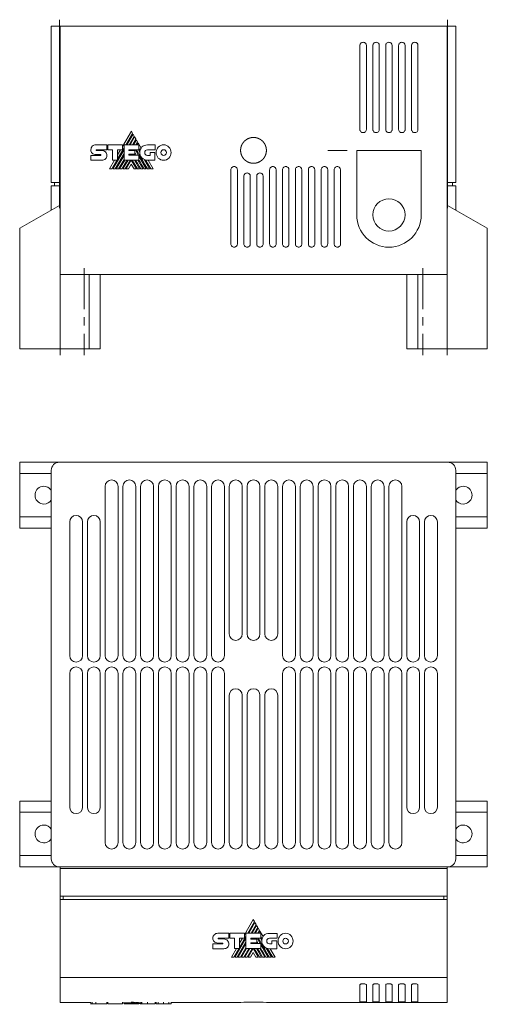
# Model space of a CAD drawing. Header units: millimetres. Extents: x 30 to 578, y 35 to 340.
# Tile 2 of 3: x 235 to 380, y 35 to 340. Entities that reach past the tile are written whole.
import ezdxf

# ---------------------------------------------------------------- set-up
doc = ezdxf.new("R2010")
doc.units = ezdxf.units.MM
doc.linetypes.add('CENTERX2', pattern=[20.32, 12.7, -2.54, 2.54, -2.54])
doc.linetypes.add('PHANTOM', pattern=[12.7, 6.35, -1.27, 1.27, -1.27, 1.27, -1.27])
doc.layers.add('___VS___', color=7, linetype='Continuous', lineweight=15)

msp = doc.modelspace()

# ---------------------------------------------------------------- linework, layer by layer
at = {"color": 7, "linetype": 'CENTERX2', "lineweight": 0}
for p, q in [((247.11, 340.26), (247.11, 279.7)), ((367.51, 340.26), (367.51, 279.7)), ((336.31, 299.76), (330.31, 299.76)), ((247.31, 263.26), (247.31, 236.26)), ((254.81, 263.26), (254.81, 236.26)), ((359.81, 263.26), (359.81, 236.26)), ((367.31, 263.26), (367.31, 236.26))]:
    msp.add_line(p, q, dxfattribs=at)
at = {"color": 7, "linetype": 'Continuous', "lineweight": 15}
for p, q in [((244.61, 338.26), (244.61, 289.76)), ((244.61, 338.26), (247.11, 338.26)), ((247.11, 338.26), (247.11, 289.76)), ((247.11, 338.26), (247.31, 338.26)), ((367.31, 338.26), (247.31, 338.26)), ((247.31, 338.26), (247.31, 261.26)), ((367.31, 338.26), (367.31, 261.26)), ((367.31, 338.26), (367.51, 338.26)), ((367.51, 338.26), (367.51, 289.76)), ((367.51, 338.26), (370.01, 338.26)), ((370.01, 338.26), (370.01, 289.76)), ((340.31, 332.26), (340.31, 306.26)), ((342.31, 332.26), (342.31, 306.26)), ((344.31, 332.26), (344.31, 306.26)), ((346.31, 332.26), (346.31, 306.26)), ((348.31, 332.26), (348.31, 306.26)), ((350.31, 332.26), (350.31, 306.26)), ((352.31, 332.26), (352.31, 306.26)), ((354.31, 332.26), (354.31, 306.26)), ((356.31, 332.26), (356.31, 306.26)), ((358.31, 332.26), (358.31, 306.26)), ((269.43, 305.71), (266.7, 301)), ((269.79, 305.09), (269.43, 305.71)), ((267.7, 301.47), (269.79, 305.09)), ((269.95, 304.81), (268.02, 301.47)), ((268.73, 301.47), (270.31, 304.2)), ((270.46, 303.92), (269.05, 301.47)), ((269.77, 301.47), (270.82, 303.3)), ((270.31, 304.2), (269.95, 304.81)), ((270.98, 303.02), (270.08, 301.47)), ((270.82, 303.3), (270.46, 303.92)), ((270.81, 301.47), (271.34, 302.39)), ((271.34, 302.39), (270.98, 303.02)), ((271.5, 302.13), (271.12, 301.47)), ((272.45, 300.47), (271.5, 302.13)), ((256.89, 299.95), (256.89, 299.95)), ((258.39, 301.49), (261.81, 301.49)), ((258.59, 299.96), (261.81, 299.96)), ((258.59, 299.72), (260.33, 299.72)), ((261.81, 301.49), (261.81, 299.96)), ((262.15, 299.96), (262.15, 301.48)), ((262.15, 301.48), (266.7, 301.48)), ((263.63, 299.96), (262.15, 299.96)), ((263.63, 296.76), (263.63, 299.96)), ((263.73, 294.04), (267.16, 299.98)), ((265.18, 297.12), (267.16, 300.54)), ((266.7, 299.97), (265.18, 299.97)), ((265.18, 296.76), (265.18, 299.97)), ((266.11, 299.97), (265.18, 298.37)), ((266.7, 301.48), (266.7, 299.97)), ((267.16, 296.76), (267.16, 301.47)), ((267.16, 301.47), (271.8, 301.47)), ((268.7, 299.95), (271.8, 299.95)), ((268.7, 299.95), (268.7, 299.7)), ((268.7, 299.7), (270.55, 299.7)), ((269.06, 299.7), (269.2, 299.95)), ((269.78, 299.7), (269.93, 299.95)), ((270.1, 299.7), (270.24, 299.95)), ((270.55, 299.7), (270.55, 298.55)), ((270.81, 299.68), (270.96, 299.95)), ((270.81, 299.68), (271.59, 298.32)), ((271.68, 299.95), (272.08, 299.25)), ((271.8, 301.47), (271.8, 299.95)), ((274.4, 301.46), (276.78, 301.46)), ((276.78, 299.93), (274.4, 299.93)), ((275.22, 298.21), (275.22, 299.12)), ((275.22, 299.12), (276.73, 299.12)), ((276.73, 299.12), (276.73, 296.69)), ((276.78, 301.46), (276.78, 299.93)), ((359.31, 299.76), (339.31, 299.76)), ((339.31, 299.76), (339.31, 279.76)), ((359.31, 279.76), (359.31, 299.76)), ((256.89, 298.21), (259.9, 298.21)), ((256.89, 296.7), (256.89, 298.21)), ((260.33, 296.7), (256.89, 296.7)), ((259.9, 298.46), (258.39, 298.46)), ((264.25, 296.76), (262.68, 294.04)), ((263.41, 294.04), (264.98, 296.76)), ((263.63, 296.76), (265.18, 296.76)), ((264.44, 294.04), (267.16, 298.75)), ((264.77, 294.04), (267.16, 298.19)), ((265.47, 294.04), (267.16, 296.96)), ((265.79, 294.04), (267.37, 296.76)), ((266.5, 294.04), (268.08, 296.76)), ((266.83, 294.04), (268.4, 296.76)), ((267.16, 296.76), (271.78, 296.76)), ((267.54, 294.04), (269.12, 296.76)), ((267.86, 294.04), (269.42, 296.74)), ((268.7, 298.55), (270.55, 298.55)), ((268.7, 298.55), (268.7, 298.32)), ((268.7, 298.32), (271.78, 298.32)), ((268.98, 298.32), (269.11, 298.55)), ((269.3, 298.32), (269.43, 298.55)), ((270.98, 294.04), (269.42, 296.74)), ((271.3, 294.04), (269.72, 296.76)), ((270.42, 298.55), (270.56, 298.32)), ((270.43, 296.76), (272, 294.04)), ((271.46, 296.76), (273.03, 294.04)), ((271.78, 296.76), (271.78, 298.32)), ((271.78, 298), (274.07, 294.04)), ((273.44, 296.9), (275.09, 294.04)), ((274.4, 298.21), (275.22, 298.21)), ((276.73, 296.69), (274.41, 296.69)), ((276.17, 294.04), (274.64, 296.69)), ((262.68, 294.04), (263.41, 294.04)), ((263.73, 294.04), (264.44, 294.04)), ((264.77, 294.04), (265.47, 294.04)), ((265.79, 294.04), (266.5, 294.04)), ((266.83, 294.04), (267.54, 294.04)), ((267.86, 294.04), (268.56, 294.04)), ((269.42, 295.51), (268.56, 294.04)), ((269.42, 295.51), (270.27, 294.04)), ((270.27, 294.04), (270.98, 294.04)), ((271.3, 294.04), (272, 294.04)), ((272.33, 294.04), (273.03, 294.04)), ((273.36, 294.04), (274.07, 294.04)), ((274.39, 294.04), (275.09, 294.04)), ((275.45, 294.04), (276.17, 294.04)), ((300.31, 270.76), (300.31, 293.76)), ((302.31, 270.76), (302.31, 293.76)), ((312.31, 270.76), (312.31, 293.76)), ((314.31, 270.76), (314.31, 293.76)), ((316.31, 270.76), (316.31, 293.76)), ((318.31, 270.76), (318.31, 293.76)), ((320.31, 270.76), (320.31, 293.76)), ((322.31, 270.76), (322.31, 293.76)), ((324.31, 270.76), (324.31, 293.76)), ((326.31, 270.76), (326.31, 293.76)), ((328.31, 270.76), (328.31, 293.76)), ((330.31, 270.76), (330.31, 293.76)), ((332.31, 270.76), (332.31, 293.76)), ((334.31, 270.76), (334.31, 293.76)), ((304.31, 270.76), (304.31, 291.76)), ((306.31, 270.76), (306.31, 291.76)), ((308.31, 270.76), (308.31, 291.76)), ((310.31, 270.76), (310.31, 291.76)), ((244.61, 289.76), (247.11, 289.76)), ((244.61, 288.76), (244.61, 281.26)), ((244.61, 288.76), (247.11, 288.76)), ((245.61, 288.76), (245.61, 289.76)), ((247.11, 289.76), (247.31, 289.76)), ((247.11, 288.76), (247.11, 289.76)), ((247.11, 288.76), (247.11, 282.71)), ((247.11, 288.76), (247.31, 288.76)), ((367.31, 289.76), (367.51, 289.76)), ((367.31, 288.76), (367.51, 288.76)), ((367.51, 289.76), (370.01, 289.76)), ((367.51, 288.76), (367.51, 289.76)), ((367.51, 288.76), (367.51, 282.71)), ((367.51, 288.76), (370.01, 288.76)), ((369.01, 288.76), (369.01, 289.76)), ((370.01, 288.76), (370.01, 281.26)), ((234.81, 275.6), (247.11, 282.71)), ((379.81, 275.6), (367.51, 282.71)), ((234.81, 275.6), (234.81, 238.26)), ((379.81, 275.6), (379.81, 238.26)), ((367.31, 261.26), (247.31, 261.26)), ((247.31, 261.26), (247.31, 238.26)), ((256.33, 261.26), (256.33, 238.26)), ((259.81, 238.26), (259.81, 261.26)), ((354.81, 261.26), (354.81, 238.26)), ((358.29, 261.26), (358.29, 238.26)), ((367.31, 261.26), (367.31, 238.26)), ((247.31, 238.26), (234.81, 238.26)), ((256.33, 238.26), (247.31, 238.26)), ((259.81, 238.26), (256.33, 238.26)), ((354.81, 238.26), (358.29, 238.26)), ((358.29, 238.26), (367.31, 238.26)), ((367.31, 238.26), (379.81, 238.26)), ((234.81, 203.11), (234.81, 199.61)), ((234.81, 203.11), (247.11, 203.11)), ((367.51, 203.11), (247.11, 203.11)), ((379.81, 203.11), (367.51, 203.11)), ((379.81, 203.11), (379.81, 199.61)), ((244.61, 199.61), (234.81, 199.61)), ((234.81, 199.61), (234.81, 186.21)), ((244.61, 200.61), (244.61, 80.21)), ((370.01, 80.21), (370.01, 200.61)), ((370.01, 199.61), (379.81, 199.61)), ((379.81, 199.61), (379.81, 186.21)), ((261.31, 195.61), (261.31, 143.16)), ((265.31, 143.16), (265.31, 195.61)), ((266.81, 195.61), (266.81, 143.16)), ((270.81, 143.16), (270.81, 195.61)), ((272.31, 195.61), (272.31, 143.16)), ((276.31, 143.16), (276.31, 195.61)), ((277.81, 195.61), (277.81, 143.16)), ((281.81, 143.16), (281.81, 195.61)), ((283.31, 195.61), (283.31, 143.16)), ((287.31, 143.16), (287.31, 195.61)), ((288.81, 195.61), (288.81, 143.16)), ((292.81, 143.16), (292.81, 195.61)), ((294.31, 195.61), (294.31, 143.16)), ((298.31, 143.16), (298.31, 195.61)), ((299.81, 195.61), (299.81, 149.91)), ((303.81, 149.91), (303.81, 195.61)), ((305.31, 195.61), (305.31, 149.91)), ((309.31, 149.91), (309.31, 195.61)), ((310.81, 195.61), (310.81, 149.91)), ((314.81, 149.91), (314.81, 195.61)), ((316.31, 195.61), (316.31, 143.16)), ((320.31, 143.16), (320.31, 195.61)), ((321.81, 195.61), (321.81, 143.16)), ((325.81, 143.16), (325.81, 195.61)), ((327.31, 195.61), (327.31, 143.16)), ((331.31, 143.16), (331.31, 195.61)), ((332.81, 195.61), (332.81, 143.16)), ((336.81, 143.16), (336.81, 195.61)), ((338.31, 195.61), (338.31, 143.16)), ((342.31, 143.16), (342.31, 195.61)), ((343.81, 195.61), (343.81, 143.16)), ((347.81, 143.16), (347.81, 195.61)), ((349.31, 195.61), (349.31, 143.16)), ((353.31, 143.16), (353.31, 195.61)), ((234.81, 186.21), (234.81, 182.71)), ((234.81, 186.21), (244.61, 186.21)), ((379.81, 186.21), (370.01, 186.21)), ((379.81, 186.21), (379.81, 182.71)), ((250.31, 184.61), (250.31, 143.16)), ((254.31, 143.16), (254.31, 184.61)), ((255.81, 184.61), (255.81, 143.16)), ((259.81, 143.16), (259.81, 184.61)), ((354.81, 184.61), (354.81, 143.16)), ((358.81, 143.16), (358.81, 184.61)), ((360.31, 184.61), (360.31, 143.16)), ((364.31, 143.16), (364.31, 184.61)), ((234.81, 182.71), (244.61, 182.71)), ((379.81, 182.71), (370.01, 182.71)), ((250.31, 137.66), (250.31, 96.21)), ((254.31, 96.21), (254.31, 137.66)), ((255.81, 137.66), (255.81, 96.21)), ((259.81, 96.21), (259.81, 137.66)), ((261.31, 137.66), (261.31, 85.21)), ((265.31, 85.21), (265.31, 137.66)), ((266.81, 137.66), (266.81, 85.21)), ((270.81, 85.21), (270.81, 137.66)), ((272.31, 137.66), (272.31, 85.21)), ((276.31, 85.21), (276.31, 137.66)), ((277.81, 137.66), (277.81, 85.21)), ((281.81, 85.21), (281.81, 137.66)), ((283.31, 137.66), (283.31, 85.21)), ((287.31, 85.21), (287.31, 137.66)), ((288.81, 137.66), (288.81, 85.21)), ((292.81, 85.21), (292.81, 137.66)), ((294.31, 137.66), (294.31, 85.21)), ((298.31, 85.21), (298.31, 137.66)), ((316.31, 137.66), (316.31, 85.21)), ((320.31, 85.21), (320.31, 137.66)), ((321.81, 137.66), (321.81, 85.21)), ((325.81, 85.21), (325.81, 137.66)), ((327.31, 137.66), (327.31, 85.21)), ((331.31, 85.21), (331.31, 137.66)), ((332.81, 137.66), (332.81, 85.21)), ((336.81, 85.21), (336.81, 137.66)), ((338.31, 137.66), (338.31, 85.21)), ((342.31, 85.21), (342.31, 137.66)), ((343.81, 137.66), (343.81, 85.21)), ((347.81, 85.21), (347.81, 137.66)), ((349.31, 137.66), (349.31, 85.21)), ((353.31, 85.21), (353.31, 137.66)), ((354.81, 137.66), (354.81, 96.21)), ((358.81, 96.21), (358.81, 137.66)), ((360.31, 137.66), (360.31, 96.21)), ((364.31, 96.21), (364.31, 137.66)), ((299.81, 130.91), (299.81, 85.21)), ((303.81, 85.21), (303.81, 130.91)), ((305.31, 130.91), (305.31, 85.21)), ((309.31, 85.21), (309.31, 130.91)), ((310.81, 130.91), (310.81, 85.21)), ((314.81, 85.21), (314.81, 130.91)), ((234.81, 94.61), (234.81, 98.11)), ((234.81, 98.11), (244.61, 98.11)), ((379.81, 98.11), (370.01, 98.11)), ((379.81, 94.61), (379.81, 98.11)), ((234.81, 94.61), (244.61, 94.61)), ((234.81, 81.21), (234.81, 94.61)), ((379.81, 94.61), (370.01, 94.61)), ((379.81, 81.21), (379.81, 94.61)), ((234.81, 77.71), (234.81, 81.21)), ((244.61, 81.21), (234.81, 81.21)), ((370.01, 81.21), (379.81, 81.21)), ((379.81, 77.71), (379.81, 81.21)), ((234.81, 77.71), (247.11, 77.71)), ((247.11, 77.71), (367.51, 77.71)), ((247.31, 77.71), (247.31, 77.21)), ((247.31, 77.21), (367.31, 77.21)), ((247.31, 77.21), (247.31, 68.62)), ((367.31, 77.21), (367.31, 77.71)), ((367.31, 77.21), (367.31, 68.62)), ((379.81, 77.71), (367.51, 77.71)), ((367.31, 68.62), (247.31, 68.62)), ((247.31, 68.62), (247.31, 67.62)), ((247.31, 67.62), (247.31, 43.42)), ((247.31, 67.62), (367.31, 67.62)), ((248.31, 67.62), (248.31, 68.62)), ((366.31, 68.62), (366.31, 67.62)), ((367.31, 67.62), (367.31, 68.62)), ((367.31, 67.62), (367.31, 43.42)), ((307.24, 61.35), (304.52, 56.64)), ((307.61, 60.73), (307.24, 61.35)), ((305.52, 57.11), (307.61, 60.73)), ((307.77, 60.45), (305.84, 57.11)), ((306.55, 57.11), (308.12, 59.84)), ((308.28, 59.56), (306.87, 57.11)), ((307.58, 57.11), (308.64, 58.94)), ((308.12, 59.84), (307.77, 60.45)), ((308.8, 58.66), (307.9, 57.11)), ((308.64, 58.94), (308.28, 59.56)), ((308.63, 57.11), (309.16, 58.03)), ((309.16, 58.03), (308.8, 58.66)), ((296.21, 57.13), (299.63, 57.13)), ((296.41, 55.6), (299.63, 55.6)), ((296.41, 55.36), (298.15, 55.36)), ((299.63, 57.13), (299.63, 55.6)), ((299.97, 55.6), (299.97, 57.12)), ((299.97, 57.12), (304.52, 57.12)), ((301.45, 55.6), (299.97, 55.6)), ((301.45, 52.4), (301.45, 55.6)), ((301.55, 49.68), (304.98, 55.62)), ((303, 52.76), (304.98, 56.18)), ((304.52, 55.61), (303, 55.61)), ((303, 52.4), (303, 55.61)), ((303.93, 55.61), (303, 54.01)), ((304.52, 57.12), (304.52, 55.61)), ((304.98, 52.4), (304.98, 57.11)), ((304.98, 57.11), (309.62, 57.11)), ((306.52, 55.59), (309.62, 55.59)), ((306.52, 55.59), (306.52, 55.34)), ((306.52, 55.34), (308.37, 55.34)), ((306.88, 55.34), (307.02, 55.59)), ((307.6, 55.34), (307.74, 55.59)), ((307.91, 55.34), (308.06, 55.59)), ((308.37, 55.34), (308.37, 54.19)), ((308.62, 55.32), (308.78, 55.59)), ((308.62, 55.32), (309.41, 53.96)), ((309.32, 57.77), (308.94, 57.11)), ((310.27, 56.11), (309.32, 57.77)), ((309.5, 55.59), (309.9, 54.89)), ((309.62, 57.11), (309.62, 55.59)), ((312.22, 57.1), (314.6, 57.1)), ((314.6, 55.57), (312.22, 55.57)), ((314.6, 57.1), (314.6, 55.57)), ((294.71, 53.85), (297.72, 53.85)), ((298.15, 52.34), (294.71, 52.34)), ((297.72, 54.1), (296.21, 54.1)), ((302.07, 52.4), (300.5, 49.68)), ((301.23, 49.68), (302.8, 52.4)), ((301.45, 52.4), (303, 52.4)), ((302.26, 49.68), (304.98, 54.39)), ((302.59, 49.68), (304.98, 53.83)), ((303.29, 49.68), (304.98, 52.6)), ((303.61, 49.68), (305.18, 52.4)), ((304.32, 49.68), (305.9, 52.4)), ((304.65, 49.68), (306.22, 52.4)), ((304.98, 52.4), (309.6, 52.4)), ((305.36, 49.68), (306.93, 52.4)), ((305.68, 49.68), (307.24, 52.38)), ((306.52, 54.19), (308.37, 54.19)), ((306.52, 54.19), (306.52, 53.96)), ((306.52, 53.96), (309.6, 53.96)), ((306.8, 53.96), (306.93, 54.19)), ((307.12, 53.96), (307.25, 54.19)), ((308.79, 49.68), (307.24, 52.38)), ((309.12, 49.68), (307.54, 52.4)), ((308.24, 54.19), (308.37, 53.96)), ((308.24, 52.4), (309.82, 49.68)), ((309.27, 52.4), (310.85, 49.68)), ((309.6, 52.4), (309.6, 53.96)), ((309.6, 53.64), (311.88, 49.68)), ((311.26, 52.54), (312.91, 49.68)), ((312.22, 53.85), (313.04, 53.85)), ((314.55, 52.33), (312.23, 52.33)), ((313.99, 49.68), (312.45, 52.33)), ((313.04, 53.85), (313.04, 54.76)), ((313.04, 54.76), (314.55, 54.76)), ((314.55, 54.76), (314.55, 52.33)), ((307.24, 51.15), (306.38, 49.68)), ((307.24, 51.15), (308.08, 49.68)), ((367.31, 43.42), (247.31, 43.42)), ((247.31, 43.42), (247.31, 35.71)), ((367.31, 43.42), (367.31, 35.71)), ((340.31, 41.14), (340.31, 35.92)), ((342.31, 41.14), (342.31, 35.92)), ((344.31, 41.14), (344.31, 35.92)), ((346.31, 41.14), (346.31, 35.92)), ((348.31, 41.14), (348.31, 35.92)), ((350.31, 41.14), (350.31, 35.92)), ((352.31, 41.14), (352.31, 35.92)), ((354.31, 41.14), (354.31, 35.92)), ((356.31, 41.14), (356.31, 35.92)), ((358.31, 41.14), (358.31, 35.92)), ((247.31, 35.71), (256.89, 35.71)), ((256.89, 35.71), (256.89, 35.11)), ((256.89, 35.21), (256.89, 35.71)), ((258.39, 35.21), (261.81, 35.21)), ((261.81, 35.21), (261.81, 35.73)), ((261.81, 35.71), (262.15, 35.71)), ((261.83, 35.21), (261.83, 35.71)), ((262.15, 35.21), (262.15, 35.73)), ((262.15, 35.21), (266.7, 35.21)), ((266.7, 35.21), (266.7, 35.73)), ((269.43, 35.55), (266.7, 35.55)), ((267.16, 35.55), (267.16, 35.21)), ((267.16, 35.21), (271.8, 35.21)), ((269.43, 35.55), (269.43, 35.89)), ((269.79, 35.55), (269.43, 35.55)), ((269.79, 35.55), (269.79, 35.85)), ((269.95, 35.55), (269.79, 35.55)), ((269.95, 35.55), (269.95, 35.84)), ((270.31, 35.55), (269.95, 35.55)), ((270.31, 35.55), (270.31, 35.81)), ((270.46, 35.55), (270.31, 35.55)), ((270.46, 35.55), (270.46, 35.8)), ((270.82, 35.55), (270.46, 35.55)), ((270.82, 35.55), (270.82, 35.78)), ((270.98, 35.55), (270.82, 35.55)), ((270.98, 35.55), (270.98, 35.77)), ((271.34, 35.55), (270.98, 35.55)), ((271.34, 35.55), (271.34, 35.75)), ((271.5, 35.55), (271.34, 35.55)), ((271.5, 35.55), (271.5, 35.74)), ((272.45, 35.55), (271.5, 35.55)), ((271.8, 35.21), (271.8, 35.55)), ((272.07, 35.55), (272.07, 35.21)), ((272.08, 35.21), (272.08, 35.55)), ((272.15, 35.21), (272.15, 35.55)), ((272.15, 35.21), (272.45, 35.21)), ((272.45, 35.55), (272.45, 35.72)), ((272.45, 35.21), (272.45, 35.55)), ((274.4, 35.21), (276.78, 35.21)), ((276.78, 35.21), (276.78, 35.73)), ((276.78, 35.71), (277.2, 35.71)), ((277.11, 35.21), (277.11, 35.71)), ((281.68, 35.71), (303.36, 35.71)), ((281.77, 35.21), (281.77, 35.71)), ((311.31, 35.71), (339.31, 35.71)), ((359.31, 35.71), (339.31, 35.71)), ((359.31, 35.71), (367.31, 35.71))]:
    msp.add_line(p, q, dxfattribs=at)
at = {"color": 8, "linetype": 'Continuous', "lineweight": 15}
for p, q in [((257.33, 35.21), (257.33, 35.72)), ((258.39, 35.21), (258.39, 35.73)), ((272.72, 35.21), (272.72, 35.72)), ((274.4, 35.21), (274.4, 35.73)), ((277.79, 35.21), (277.79, 35.72)), ((279.44, 35.21), (279.44, 35.73)), ((281.09, 35.21), (281.09, 35.72))]:
    msp.add_line(p, q, dxfattribs=at)
at = {"color": 7, "linetype": 'Continuous', "lineweight": 15, "flags": 128}
for points in [[(275.45, 294.04), (274.52, 295.64), (273.87, 296.75)], [(313.26, 49.68), (312.78, 50.51), (312.33, 51.28), (312, 51.85), (311.69, 52.39)]]:
    msp.add_lwpolyline(points, dxfattribs=at)
at = {"color": 7, "linetype": 'Continuous', "lineweight": 15}
msp.add_circle((349.31, 279.76), 5, dxfattribs=at)
for centre, radius, start, end in [((274.41, 299.03), 2.34, 174.6401, 270), ((274.68, 299.14), 2.6, 149.0381, 166.8386), ((349.31, 279.76), 10, 180, 0), ((247.11, 200.61), 2.5, 90, 180), ((367.51, 200.61), 2.5, 0, 90), ((242.31, 192.91), 2.75, 33.2419, 270), ((263.31, 195.61), 2, 0, 180), ((268.81, 195.61), 2, 0, 180), ((274.31, 195.61), 2, 0, 180), ((279.81, 195.61), 2, 0, 180), ((285.31, 195.61), 2, 0, 180), ((290.81, 195.61), 2, 0, 180), ((296.31, 195.61), 2, 0, 180), ((301.81, 195.61), 2, 0, 180), ((307.31, 195.61), 2, 0, 180), ((312.81, 195.61), 2, 0, 180), ((318.31, 195.61), 2, 0, 180), ((323.81, 195.61), 2, 0, 180), ((329.31, 195.61), 2, 0, 180), ((334.81, 195.61), 2, 0, 180), ((340.31, 195.61), 2, 0, 180), ((345.81, 195.61), 2, 0, 180), ((351.31, 195.61), 2, 0, 180), ((372.31, 192.91), 2.75, 270, 146.7581), ((242.31, 192.91), 2.75, 270, 326.7581), ((372.31, 192.91), 2.75, 213.2419, 270), ((252.31, 184.61), 2, 0, 180), ((257.81, 184.61), 2, 0, 180), ((356.81, 184.61), 2, 0, 180), ((362.31, 184.61), 2, 0, 180), ((301.81, 149.91), 2, 180, 0), ((307.31, 149.91), 2, 180, 0), ((312.81, 149.91), 2, 180, 0), ((252.31, 143.16), 2, 180, 0), ((257.81, 143.16), 2, 180, 0), ((263.31, 143.16), 2, 180, 0), ((268.81, 143.16), 2, 180, 0), ((274.31, 143.16), 2, 180, 0), ((279.81, 143.16), 2, 180, 0), ((285.31, 143.16), 2, 180, 0), ((290.81, 143.16), 2, 180, 0), ((296.31, 143.16), 2, 180, 0), ((318.31, 143.16), 2, 180, 0), ((323.81, 143.16), 2, 180, 0), ((329.31, 143.16), 2, 180, 0), ((334.81, 143.16), 2, 180, 0), ((340.31, 143.16), 2, 180, 0), ((345.81, 143.16), 2, 180, 0), ((351.31, 143.16), 2, 180, 0), ((356.81, 143.16), 2, 180, 0), ((362.31, 143.16), 2, 180, 0), ((252.31, 137.66), 2, 0, 180), ((257.81, 137.66), 2, 0, 180), ((263.31, 137.66), 2, 0, 180), ((268.81, 137.66), 2, 0, 180), ((274.31, 137.66), 2, 0, 180), ((279.81, 137.66), 2, 0, 180), ((285.31, 137.66), 2, 0, 180), ((290.81, 137.66), 2, 0, 180), ((296.31, 137.66), 2, 0, 180), ((318.31, 137.66), 2, 0, 180), ((323.81, 137.66), 2, 0, 180), ((329.31, 137.66), 2, 0, 180), ((334.81, 137.66), 2, 0, 180), ((340.31, 137.66), 2, 0, 180), ((345.81, 137.66), 2, 0, 180), ((351.31, 137.66), 2, 0, 180), ((356.81, 137.66), 2, 0, 180), ((362.31, 137.66), 2, 0, 180), ((301.81, 130.91), 2, 0, 180), ((307.31, 130.91), 2, 0, 180), ((312.81, 130.91), 2, 0, 180), ((252.31, 96.21), 2, 180, 0), ((257.81, 96.21), 2, 180, 0), ((356.81, 96.21), 2, 180, 0), ((362.31, 96.21), 2, 180, 0), ((242.31, 87.91), 2.75, 90, 326.7581), ((242.31, 87.91), 2.75, 33.2419, 90), ((372.31, 87.91), 2.75, 90, 146.7581), ((372.31, 87.91), 2.75, 213.2419, 90), ((263.31, 85.21), 2, 180, 0), ((268.81, 85.21), 2, 180, 0), ((274.31, 85.21), 2, 180, 0), ((279.81, 85.21), 2, 180, 0), ((285.31, 85.21), 2, 180, 0), ((290.81, 85.21), 2, 180, 0), ((296.31, 85.21), 2, 180, 0), ((301.81, 85.21), 2, 180, 0), ((307.31, 85.21), 2, 180, 0), ((312.81, 85.21), 2, 180, 0), ((318.31, 85.21), 2, 180, 0), ((323.81, 85.21), 2, 180, 0), ((329.31, 85.21), 2, 180, 0), ((334.81, 85.21), 2, 180, 0), ((340.31, 85.21), 2, 180, 0), ((345.81, 85.21), 2, 180, 0), ((351.31, 85.21), 2, 180, 0), ((247.11, 80.21), 2.5, 180, 270), ((367.51, 80.21), 2.5, 270, 0), ((312.5, 54.78), 2.6, 149.0381, 166.8386), ((312.23, 54.67), 2.34, 174.6401, 270), ((307.31, -64.27), 100.06, 87.709, 92.2631)]:
    msp.add_arc(centre, radius, start, end, dxfattribs=at)
for points, knots in [([(340.31, 332.26), (340.31, 332.39), (340.33, 332.52), (340.43, 332.75), (340.5, 332.87), (340.68, 333.05), (340.79, 333.13), (341.04, 333.23), (341.17, 333.26), (341.44, 333.26), (341.57, 333.24), (341.82, 333.13), (341.93, 333.05), (342.21, 332.77), (342.31, 332.52), (342.31, 332.26)], [0, 0, 0, 0, 0.125, 0.125, 0.25, 0.25, 0.375, 0.375, 0.5, 0.5, 0.625, 0.625, 0.75, 0.75, 1, 1, 1, 1]), ([(344.31, 332.26), (344.31, 332.39), (344.33, 332.52), (344.43, 332.75), (344.5, 332.87), (344.68, 333.05), (344.79, 333.13), (345.04, 333.23), (345.17, 333.26), (345.44, 333.26), (345.57, 333.24), (345.82, 333.13), (345.93, 333.05), (346.21, 332.77), (346.31, 332.52), (346.31, 332.26)], [0, 0, 0, 0, 0.125, 0.125, 0.25, 0.25, 0.375, 0.375, 0.5, 0.5, 0.625, 0.625, 0.75, 0.75, 1, 1, 1, 1]), ([(348.31, 332.26), (348.31, 332.39), (348.33, 332.52), (348.43, 332.75), (348.5, 332.87), (348.68, 333.05), (348.79, 333.13), (349.04, 333.23), (349.17, 333.26), (349.44, 333.26), (349.57, 333.24), (349.82, 333.13), (349.93, 333.05), (350.21, 332.77), (350.31, 332.52), (350.31, 332.26)], [0, 0, 0, 0, 0.125, 0.125, 0.25, 0.25, 0.375, 0.375, 0.5, 0.5, 0.625, 0.625, 0.75, 0.75, 1, 1, 1, 1]), ([(352.31, 332.26), (352.31, 332.39), (352.33, 332.52), (352.43, 332.75), (352.5, 332.87), (352.68, 333.05), (352.79, 333.13), (353.04, 333.23), (353.17, 333.26), (353.44, 333.26), (353.57, 333.24), (353.82, 333.13), (353.93, 333.05), (354.21, 332.77), (354.31, 332.52), (354.31, 332.26)], [0, 0, 0, 0, 0.125, 0.125, 0.25, 0.25, 0.375, 0.375, 0.5, 0.5, 0.625, 0.625, 0.75, 0.75, 1, 1, 1, 1]), ([(356.31, 332.26), (356.31, 332.39), (356.33, 332.52), (356.43, 332.75), (356.5, 332.87), (356.68, 333.05), (356.79, 333.13), (357.04, 333.23), (357.17, 333.26), (357.44, 333.26), (357.57, 333.24), (357.82, 333.13), (357.93, 333.05), (358.21, 332.77), (358.31, 332.52), (358.31, 332.26)], [0, 0, 0, 0, 0.125, 0.125, 0.25, 0.25, 0.375, 0.375, 0.5, 0.5, 0.625, 0.625, 0.75, 0.75, 1, 1, 1, 1]), ([(342.31, 306.26), (342.31, 306.13), (342.28, 306), (342.18, 305.76), (342.11, 305.65), (341.92, 305.46), (341.81, 305.39), (341.57, 305.29), (341.44, 305.26), (341.18, 305.26), (341.05, 305.29), (340.8, 305.39), (340.69, 305.46), (340.51, 305.65), (340.43, 305.76), (340.33, 306), (340.31, 306.13), (340.31, 306.26)], [0, 0, 0, 0, 0.125, 0.125, 0.25, 0.25, 0.375, 0.375, 0.5, 0.5, 0.625, 0.625, 0.75, 0.75, 0.875, 0.875, 1, 1, 1, 1]), ([(346.31, 306.26), (346.31, 306.13), (346.28, 306), (346.18, 305.76), (346.11, 305.65), (345.92, 305.46), (345.81, 305.39), (345.57, 305.29), (345.44, 305.26), (345.18, 305.26), (345.05, 305.29), (344.8, 305.39), (344.69, 305.46), (344.51, 305.65), (344.43, 305.76), (344.33, 306), (344.31, 306.13), (344.31, 306.26)], [0, 0, 0, 0, 0.125, 0.125, 0.25, 0.25, 0.375, 0.375, 0.5, 0.5, 0.625, 0.625, 0.75, 0.75, 0.875, 0.875, 1, 1, 1, 1]), ([(350.31, 306.26), (350.31, 306.13), (350.28, 306), (350.18, 305.76), (350.11, 305.65), (349.92, 305.46), (349.81, 305.39), (349.57, 305.29), (349.44, 305.26), (349.18, 305.26), (349.05, 305.29), (348.8, 305.39), (348.69, 305.46), (348.51, 305.65), (348.43, 305.76), (348.33, 306), (348.31, 306.13), (348.31, 306.26)], [0, 0, 0, 0, 0.125, 0.125, 0.25, 0.25, 0.375, 0.375, 0.5, 0.5, 0.625, 0.625, 0.75, 0.75, 0.875, 0.875, 1, 1, 1, 1]), ([(354.31, 306.26), (354.31, 306.13), (354.28, 306), (354.18, 305.76), (354.11, 305.65), (353.92, 305.46), (353.81, 305.39), (353.57, 305.29), (353.44, 305.26), (353.18, 305.26), (353.05, 305.29), (352.8, 305.39), (352.69, 305.46), (352.51, 305.65), (352.43, 305.76), (352.33, 306), (352.31, 306.13), (352.31, 306.26)], [0, 0, 0, 0, 0.125, 0.125, 0.25, 0.25, 0.375, 0.375, 0.5, 0.5, 0.625, 0.625, 0.75, 0.75, 0.875, 0.875, 1, 1, 1, 1]), ([(358.31, 306.26), (358.31, 306.13), (358.28, 306), (358.18, 305.76), (358.11, 305.65), (357.92, 305.46), (357.81, 305.39), (357.57, 305.29), (357.44, 305.26), (357.18, 305.26), (357.05, 305.29), (356.8, 305.39), (356.69, 305.46), (356.51, 305.65), (356.43, 305.76), (356.33, 306), (356.31, 306.13), (356.31, 306.26)], [0, 0, 0, 0, 0.125, 0.125, 0.25, 0.25, 0.375, 0.375, 0.5, 0.5, 0.625, 0.625, 0.75, 0.75, 0.875, 0.875, 1, 1, 1, 1]), ([(311.31, 300.03), (311.31, 299.5), (311.28, 299.24), (311.18, 298.73), (311.1, 298.47), (310.9, 297.99), (310.78, 297.76), (310.49, 297.32), (310.32, 297.12), (309.95, 296.75), (309.75, 296.58), (309.31, 296.29), (309.08, 296.17), (308.6, 295.97), (308.35, 295.89), (307.83, 295.79), (307.57, 295.76), (307.05, 295.76), (306.78, 295.79), (306.27, 295.89), (306.02, 295.97), (305.54, 296.17), (305.3, 296.29), (304.87, 296.58), (304.67, 296.75), (304.29, 297.12), (304.13, 297.32), (303.84, 297.75), (303.71, 297.99), (303.51, 298.47), (303.44, 298.72), (303.33, 299.23), (303.31, 299.5), (303.31, 300.02), (303.33, 300.28), (303.43, 300.8), (303.51, 301.05), (303.71, 301.53), (303.83, 301.76), (304.13, 302.2), (304.29, 302.4), (304.66, 302.77), (304.87, 302.94), (305.3, 303.23), (305.53, 303.36), (306.01, 303.56), (306.27, 303.63), (306.78, 303.74), (307.04, 303.76), (307.57, 303.76), (307.83, 303.74), (308.34, 303.64), (308.59, 303.56), (309.08, 303.36), (309.31, 303.24), (309.74, 302.95), (309.95, 302.78), (310.32, 302.41), (310.48, 302.21), (310.78, 301.77), (310.9, 301.54), (311.1, 301.06), (311.18, 300.81), (311.28, 300.29), (311.31, 300.03), (311.31, 299.5)], [-0.03125, -0.03125, 0, 0, 0.03125, 0.03125, 0.0625, 0.0625, 0.09375, 0.09375, 0.125, 0.125, 0.15625, 0.15625, 0.1875, 0.1875, 0.21875, 0.21875, 0.25, 0.25, 0.28125, 0.28125, 0.3125, 0.3125, 0.34375, 0.34375, 0.375, 0.375, 0.40625, 0.40625, 0.4375, 0.4375, 0.46875, 0.46875, 0.5, 0.5, 0.53125, 0.53125, 0.5625, 0.5625, 0.59375, 0.59375, 0.625, 0.625, 0.65625, 0.65625, 0.6875, 0.6875, 0.71875, 0.71875, 0.75, 0.75, 0.78125, 0.78125, 0.8125, 0.8125, 0.84375, 0.84375, 0.875, 0.875, 0.90625, 0.90625, 0.9375, 0.9375, 0.96875, 0.96875, 1, 1, 1.03125, 1.03125]), ([(302.31, 293.76), (302.31, 293.89), (302.28, 294.02), (302.18, 294.27), (302.11, 294.38), (301.92, 294.56), (301.81, 294.64), (301.57, 294.74), (301.44, 294.76), (301.18, 294.76), (301.05, 294.74), (300.8, 294.64), (300.69, 294.56), (300.51, 294.38), (300.43, 294.27), (300.33, 294.02), (300.31, 293.89), (300.31, 293.76)], [0, 0, 0, 0, 0.125, 0.125, 0.25, 0.25, 0.375, 0.375, 0.5, 0.5, 0.625, 0.625, 0.75, 0.75, 0.875, 0.875, 1, 1, 1, 1]), ([(312.31, 293.76), (312.31, 293.89), (312.33, 294.02), (312.43, 294.26), (312.51, 294.38), (312.69, 294.56), (312.8, 294.64), (313.04, 294.74), (313.17, 294.76), (313.44, 294.76), (313.57, 294.74), (313.81, 294.64), (313.92, 294.56), (314.2, 294.29), (314.31, 294.03), (314.31, 293.76)], [0, 0, 0, 0, 0.125, 0.125, 0.25, 0.25, 0.375, 0.375, 0.5, 0.5, 0.625, 0.625, 0.75, 0.75, 1, 1, 1, 1]), ([(316.31, 293.76), (316.31, 293.89), (316.33, 294.02), (316.43, 294.26), (316.51, 294.38), (316.69, 294.56), (316.8, 294.64), (317.04, 294.74), (317.17, 294.76), (317.44, 294.76), (317.57, 294.74), (317.81, 294.64), (317.92, 294.56), (318.2, 294.29), (318.31, 294.03), (318.31, 293.76)], [0, 0, 0, 0, 0.125, 0.125, 0.25, 0.25, 0.375, 0.375, 0.5, 0.5, 0.625, 0.625, 0.75, 0.75, 1, 1, 1, 1]), ([(320.31, 293.76), (320.31, 293.89), (320.33, 294.02), (320.43, 294.26), (320.51, 294.38), (320.69, 294.56), (320.8, 294.64), (321.04, 294.74), (321.17, 294.76), (321.44, 294.76), (321.57, 294.74), (321.81, 294.64), (321.92, 294.56), (322.2, 294.29), (322.31, 294.03), (322.31, 293.76)], [0, 0, 0, 0, 0.125, 0.125, 0.25, 0.25, 0.375, 0.375, 0.5, 0.5, 0.625, 0.625, 0.75, 0.75, 1, 1, 1, 1]), ([(324.31, 293.76), (324.31, 293.89), (324.33, 294.02), (324.43, 294.26), (324.51, 294.38), (324.69, 294.56), (324.8, 294.64), (325.04, 294.74), (325.17, 294.76), (325.44, 294.76), (325.57, 294.74), (325.81, 294.64), (325.92, 294.56), (326.2, 294.29), (326.31, 294.03), (326.31, 293.76)], [0, 0, 0, 0, 0.125, 0.125, 0.25, 0.25, 0.375, 0.375, 0.5, 0.5, 0.625, 0.625, 0.75, 0.75, 1, 1, 1, 1]), ([(328.31, 293.76), (328.31, 293.89), (328.33, 294.02), (328.43, 294.26), (328.51, 294.38), (328.69, 294.56), (328.8, 294.64), (329.04, 294.74), (329.17, 294.76), (329.44, 294.76), (329.57, 294.74), (329.81, 294.64), (329.92, 294.56), (330.2, 294.29), (330.31, 294.03), (330.31, 293.76)], [0, 0, 0, 0, 0.125, 0.125, 0.25, 0.25, 0.375, 0.375, 0.5, 0.5, 0.625, 0.625, 0.75, 0.75, 1, 1, 1, 1]), ([(332.31, 293.76), (332.31, 293.89), (332.33, 294.02), (332.43, 294.26), (332.51, 294.38), (332.69, 294.56), (332.8, 294.64), (333.04, 294.74), (333.17, 294.76), (333.44, 294.76), (333.57, 294.74), (333.81, 294.64), (333.92, 294.56), (334.2, 294.29), (334.31, 294.03), (334.31, 293.76)], [0, 0, 0, 0, 0.125, 0.125, 0.25, 0.25, 0.375, 0.375, 0.5, 0.5, 0.625, 0.625, 0.75, 0.75, 1, 1, 1, 1]), ([(306.31, 291.76), (306.31, 291.89), (306.28, 292.02), (306.18, 292.27), (306.11, 292.38), (305.92, 292.56), (305.81, 292.64), (305.57, 292.74), (305.44, 292.76), (305.18, 292.76), (305.05, 292.74), (304.8, 292.64), (304.69, 292.56), (304.51, 292.38), (304.43, 292.27), (304.33, 292.02), (304.31, 291.89), (304.31, 291.76)], [0, 0, 0, 0, 0.125, 0.125, 0.25, 0.25, 0.375, 0.375, 0.5, 0.5, 0.625, 0.625, 0.75, 0.75, 0.875, 0.875, 1, 1, 1, 1]), ([(308.31, 291.76), (308.31, 291.89), (308.33, 292.02), (308.43, 292.26), (308.51, 292.38), (308.69, 292.56), (308.8, 292.64), (309.04, 292.74), (309.17, 292.76), (309.44, 292.76), (309.57, 292.74), (309.81, 292.64), (309.92, 292.56), (310.2, 292.28), (310.31, 292.03), (310.31, 291.76)], [0, 0, 0, 0, 0.125, 0.125, 0.25, 0.25, 0.375, 0.375, 0.5, 0.5, 0.625, 0.625, 0.75, 0.75, 1, 1, 1, 1]), ([(300.31, 270.76), (300.31, 270.63), (300.33, 270.51), (300.43, 270.27), (300.5, 270.16), (300.68, 269.97), (300.79, 269.89), (301.04, 269.79), (301.17, 269.76), (301.44, 269.76), (301.57, 269.79), (301.82, 269.89), (301.93, 269.97), (302.2, 270.25), (302.31, 270.5), (302.31, 270.76)], [0, 0, 0, 0, 0.125, 0.125, 0.25, 0.25, 0.375, 0.375, 0.5, 0.5, 0.625, 0.625, 0.75, 0.75, 1, 1, 1, 1]), ([(304.31, 270.76), (304.31, 270.63), (304.33, 270.51), (304.43, 270.27), (304.5, 270.16), (304.68, 269.97), (304.79, 269.89), (305.04, 269.79), (305.17, 269.76), (305.44, 269.76), (305.57, 269.79), (305.82, 269.89), (305.93, 269.97), (306.2, 270.25), (306.31, 270.5), (306.31, 270.76)], [0, 0, 0, 0, 0.125, 0.125, 0.25, 0.25, 0.375, 0.375, 0.5, 0.5, 0.625, 0.625, 0.75, 0.75, 1, 1, 1, 1]), ([(310.31, 270.76), (310.31, 270.63), (310.28, 270.51), (310.19, 270.27), (310.11, 270.16), (309.93, 269.97), (309.82, 269.89), (309.58, 269.79), (309.44, 269.76), (309.18, 269.76), (309.04, 269.79), (308.8, 269.89), (308.69, 269.97), (308.5, 270.16), (308.43, 270.27), (308.33, 270.51), (308.31, 270.63), (308.31, 270.76)], [0, 0, 0, 0, 0.125, 0.125, 0.25, 0.25, 0.375, 0.375, 0.5, 0.5, 0.625, 0.625, 0.75, 0.75, 0.875, 0.875, 1, 1, 1, 1]), ([(314.31, 270.76), (314.31, 270.63), (314.28, 270.51), (314.19, 270.27), (314.11, 270.16), (313.93, 269.97), (313.82, 269.89), (313.58, 269.79), (313.44, 269.76), (313.18, 269.76), (313.04, 269.79), (312.8, 269.89), (312.69, 269.97), (312.5, 270.16), (312.43, 270.27), (312.33, 270.51), (312.31, 270.63), (312.31, 270.76)], [0, 0, 0, 0, 0.125, 0.125, 0.25, 0.25, 0.375, 0.375, 0.5, 0.5, 0.625, 0.625, 0.75, 0.75, 0.875, 0.875, 1, 1, 1, 1]), ([(318.31, 270.76), (318.31, 270.63), (318.28, 270.51), (318.19, 270.27), (318.11, 270.16), (317.93, 269.97), (317.82, 269.89), (317.58, 269.79), (317.44, 269.76), (317.18, 269.76), (317.04, 269.79), (316.8, 269.89), (316.69, 269.97), (316.5, 270.16), (316.43, 270.27), (316.33, 270.51), (316.31, 270.63), (316.31, 270.76)], [0, 0, 0, 0, 0.125, 0.125, 0.25, 0.25, 0.375, 0.375, 0.5, 0.5, 0.625, 0.625, 0.75, 0.75, 0.875, 0.875, 1, 1, 1, 1]), ([(322.31, 270.76), (322.31, 270.63), (322.28, 270.51), (322.19, 270.27), (322.11, 270.16), (321.93, 269.97), (321.82, 269.89), (321.58, 269.79), (321.44, 269.76), (321.18, 269.76), (321.04, 269.79), (320.8, 269.89), (320.69, 269.97), (320.5, 270.16), (320.43, 270.27), (320.33, 270.51), (320.31, 270.63), (320.31, 270.76)], [0, 0, 0, 0, 0.125, 0.125, 0.25, 0.25, 0.375, 0.375, 0.5, 0.5, 0.625, 0.625, 0.75, 0.75, 0.875, 0.875, 1, 1, 1, 1]), ([(326.31, 270.76), (326.31, 270.63), (326.28, 270.51), (326.19, 270.27), (326.11, 270.16), (325.93, 269.97), (325.82, 269.89), (325.58, 269.79), (325.44, 269.76), (325.18, 269.76), (325.04, 269.79), (324.8, 269.89), (324.69, 269.97), (324.5, 270.16), (324.43, 270.27), (324.33, 270.51), (324.31, 270.63), (324.31, 270.76)], [0, 0, 0, 0, 0.125, 0.125, 0.25, 0.25, 0.375, 0.375, 0.5, 0.5, 0.625, 0.625, 0.75, 0.75, 0.875, 0.875, 1, 1, 1, 1]), ([(330.31, 270.76), (330.31, 270.63), (330.28, 270.51), (330.19, 270.27), (330.11, 270.16), (329.93, 269.97), (329.82, 269.89), (329.58, 269.79), (329.44, 269.76), (329.18, 269.76), (329.04, 269.79), (328.8, 269.89), (328.69, 269.97), (328.5, 270.16), (328.43, 270.27), (328.33, 270.51), (328.31, 270.63), (328.31, 270.76)], [0, 0, 0, 0, 0.125, 0.125, 0.25, 0.25, 0.375, 0.375, 0.5, 0.5, 0.625, 0.625, 0.75, 0.75, 0.875, 0.875, 1, 1, 1, 1]), ([(334.31, 270.76), (334.31, 270.63), (334.28, 270.51), (334.19, 270.27), (334.11, 270.16), (333.93, 269.97), (333.82, 269.89), (333.58, 269.79), (333.44, 269.76), (333.18, 269.76), (333.04, 269.79), (332.8, 269.89), (332.69, 269.97), (332.5, 270.16), (332.43, 270.27), (332.33, 270.51), (332.31, 270.63), (332.31, 270.76)], [0, 0, 0, 0, 0.125, 0.125, 0.25, 0.25, 0.375, 0.375, 0.5, 0.5, 0.625, 0.625, 0.75, 0.75, 0.875, 0.875, 1, 1, 1, 1]), ([(340.31, 41.14), (340.31, 41.18), (340.33, 41.23), (340.43, 41.31), (340.5, 41.35), (340.68, 41.42), (340.79, 41.44), (341.04, 41.48), (341.17, 41.49), (341.44, 41.49), (341.57, 41.48), (341.82, 41.44), (341.93, 41.42), (342.21, 41.32), (342.31, 41.23), (342.31, 41.14)], [0, 0, 0, 0, 0.125, 0.125, 0.25, 0.25, 0.375, 0.375, 0.5, 0.5, 0.625, 0.625, 0.75, 0.75, 1, 1, 1, 1]), ([(344.31, 41.14), (344.31, 41.18), (344.33, 41.23), (344.43, 41.31), (344.5, 41.35), (344.68, 41.42), (344.79, 41.44), (345.04, 41.48), (345.17, 41.49), (345.44, 41.49), (345.57, 41.48), (345.82, 41.44), (345.93, 41.42), (346.21, 41.32), (346.31, 41.23), (346.31, 41.14)], [0, 0, 0, 0, 0.125, 0.125, 0.25, 0.25, 0.375, 0.375, 0.5, 0.5, 0.625, 0.625, 0.75, 0.75, 1, 1, 1, 1]), ([(348.31, 41.14), (348.31, 41.18), (348.33, 41.23), (348.43, 41.31), (348.5, 41.35), (348.68, 41.42), (348.79, 41.44), (349.04, 41.48), (349.17, 41.49), (349.44, 41.49), (349.57, 41.48), (349.82, 41.44), (349.93, 41.42), (350.21, 41.32), (350.31, 41.23), (350.31, 41.14)], [0, 0, 0, 0, 0.125, 0.125, 0.25, 0.25, 0.375, 0.375, 0.5, 0.5, 0.625, 0.625, 0.75, 0.75, 1, 1, 1, 1]), ([(352.31, 41.14), (352.31, 41.18), (352.33, 41.23), (352.43, 41.31), (352.5, 41.35), (352.68, 41.42), (352.79, 41.44), (353.04, 41.48), (353.17, 41.49), (353.44, 41.49), (353.57, 41.48), (353.82, 41.44), (353.93, 41.42), (354.21, 41.32), (354.31, 41.23), (354.31, 41.14)], [0, 0, 0, 0, 0.125, 0.125, 0.25, 0.25, 0.375, 0.375, 0.5, 0.5, 0.625, 0.625, 0.75, 0.75, 1, 1, 1, 1]), ([(356.31, 41.14), (356.31, 41.18), (356.33, 41.23), (356.43, 41.31), (356.5, 41.35), (356.68, 41.42), (356.79, 41.44), (357.04, 41.48), (357.17, 41.49), (357.44, 41.49), (357.57, 41.48), (357.82, 41.44), (357.93, 41.42), (358.21, 41.32), (358.31, 41.23), (358.31, 41.14)], [0, 0, 0, 0, 0.125, 0.125, 0.25, 0.25, 0.375, 0.375, 0.5, 0.5, 0.625, 0.625, 0.75, 0.75, 1, 1, 1, 1]), ([(342.31, 35.92), (342.31, 35.92), (342.28, 35.91), (342.18, 35.89), (342.11, 35.89), (341.92, 35.88), (341.81, 35.87), (341.57, 35.87), (341.44, 35.86), (341.18, 35.86), (341.05, 35.87), (340.8, 35.87), (340.69, 35.88), (340.51, 35.89), (340.43, 35.89), (340.33, 35.91), (340.31, 35.92), (340.31, 35.92)], [0, 0, 0, 0, 0.125, 0.125, 0.25, 0.25, 0.375, 0.375, 0.5, 0.5, 0.625, 0.625, 0.75, 0.75, 0.875, 0.875, 1, 1, 1, 1]), ([(346.31, 35.92), (346.31, 35.92), (346.28, 35.91), (346.18, 35.89), (346.11, 35.89), (345.92, 35.88), (345.81, 35.87), (345.57, 35.87), (345.44, 35.86), (345.18, 35.86), (345.05, 35.87), (344.8, 35.87), (344.69, 35.88), (344.51, 35.89), (344.43, 35.89), (344.33, 35.91), (344.31, 35.92), (344.31, 35.92)], [0, 0, 0, 0, 0.125, 0.125, 0.25, 0.25, 0.375, 0.375, 0.5, 0.5, 0.625, 0.625, 0.75, 0.75, 0.875, 0.875, 1, 1, 1, 1]), ([(350.31, 35.92), (350.31, 35.92), (350.28, 35.91), (350.18, 35.89), (350.11, 35.89), (349.92, 35.88), (349.81, 35.87), (349.57, 35.87), (349.44, 35.86), (349.18, 35.86), (349.05, 35.87), (348.8, 35.87), (348.69, 35.88), (348.51, 35.89), (348.43, 35.89), (348.33, 35.91), (348.31, 35.92), (348.31, 35.92)], [0, 0, 0, 0, 0.125, 0.125, 0.25, 0.25, 0.375, 0.375, 0.5, 0.5, 0.625, 0.625, 0.75, 0.75, 0.875, 0.875, 1, 1, 1, 1]), ([(354.31, 35.92), (354.31, 35.92), (354.28, 35.91), (354.18, 35.89), (354.11, 35.89), (353.92, 35.88), (353.81, 35.87), (353.57, 35.87), (353.44, 35.86), (353.18, 35.86), (353.05, 35.87), (352.8, 35.87), (352.69, 35.88), (352.51, 35.89), (352.43, 35.89), (352.33, 35.91), (352.31, 35.92), (352.31, 35.92)], [0, 0, 0, 0, 0.125, 0.125, 0.25, 0.25, 0.375, 0.375, 0.5, 0.5, 0.625, 0.625, 0.75, 0.75, 0.875, 0.875, 1, 1, 1, 1]), ([(358.31, 35.92), (358.31, 35.92), (358.28, 35.91), (358.18, 35.89), (358.11, 35.89), (357.92, 35.88), (357.81, 35.87), (357.57, 35.87), (357.44, 35.86), (357.18, 35.86), (357.05, 35.87), (356.8, 35.87), (356.69, 35.88), (356.51, 35.89), (356.43, 35.89), (356.33, 35.91), (356.31, 35.92), (356.31, 35.92)], [0, 0, 0, 0, 0.125, 0.125, 0.25, 0.25, 0.375, 0.375, 0.5, 0.5, 0.625, 0.625, 0.75, 0.75, 0.875, 0.875, 1, 1, 1, 1])]:
    msp.add_open_spline(points, degree=3, knots=knots, dxfattribs=at)
for points in [[(257.29, 298.89), (257.04, 299.14), (256.88, 299.49), (256.89, 299.95)], [(256.89, 299.95), (256.89, 300.37), (257.06, 300.76), (257.33, 301.04)], [(257.33, 301.04), (257.6, 301.32), (257.98, 301.49), (258.39, 301.49)], [(258.53, 299.93), (258.51, 299.9), (258.49, 299.87), (258.49, 299.83)], [(258.49, 299.83), (258.49, 299.8), (258.51, 299.77), (258.53, 299.75)], [(258.59, 299.96), (258.57, 299.96), (258.54, 299.95), (258.53, 299.93)], [(258.53, 299.75), (258.54, 299.74), (258.57, 299.72), (258.59, 299.72)], [(260.33, 299.72), (260.75, 299.72), (261.12, 299.54), (261.39, 299.26)], [(261.39, 299.26), (261.66, 298.97), (261.83, 298.58), (261.83, 298.15)], [(274.39, 294.04), (272.21, 297.8), (271.07, 299.77), (270.97, 299.95)], [(272.15, 299.73), (272.01, 299.96), (271.9, 300.16), (271.8, 300.33)], [(272.08, 299.25), (272.09, 299.41), (272.11, 299.57), (272.15, 299.73)], [(272.45, 300.47), (272.53, 300.6), (272.62, 300.71), (272.72, 300.81)], [(272.72, 300.81), (273.11, 301.21), (273.67, 301.46), (274.4, 301.46)], [(273.81, 299.68), (273.66, 299.52), (273.57, 299.31), (273.57, 299.07)], [(273.57, 299.07), (273.57, 298.84), (273.66, 298.62), (273.81, 298.46)], [(274.4, 299.93), (274.17, 299.93), (273.96, 299.83), (273.81, 299.68)], [(277.11, 299.07), (277.11, 299.74), (277.37, 300.34), (277.79, 300.77)], [(277.79, 297.38), (277.37, 297.81), (277.11, 298.41), (277.11, 299.07)], [(277.79, 300.77), (278.21, 301.21), (278.79, 301.48), (279.44, 301.48)], [(278.84, 299.7), (278.68, 299.54), (278.59, 299.32), (278.59, 299.07)], [(278.59, 299.07), (278.59, 298.83), (278.68, 298.61), (278.84, 298.45)], [(279.44, 299.95), (279.2, 299.95), (278.99, 299.86), (278.84, 299.7)], [(279.44, 301.48), (280.08, 301.48), (280.67, 301.21), (281.09, 300.77)], [(280.04, 299.7), (279.89, 299.86), (279.67, 299.95), (279.44, 299.95)], [(280.29, 299.07), (280.29, 299.32), (280.2, 299.54), (280.04, 299.7)], [(280.04, 298.45), (280.2, 298.61), (280.29, 298.83), (280.29, 299.07)], [(281.09, 300.77), (281.51, 300.34), (281.77, 299.74), (281.77, 299.07)], [(281.77, 299.07), (281.77, 298.41), (281.51, 297.81), (281.09, 297.38)], [(258.39, 298.46), (257.96, 298.47), (257.56, 298.61), (257.29, 298.89)], [(259.97, 298.43), (259.95, 298.45), (259.92, 298.46), (259.9, 298.46)], [(259.9, 298.21), (259.93, 298.21), (259.95, 298.22), (259.97, 298.24)], [(260, 298.33), (260, 298.36), (259.99, 298.4), (259.97, 298.43)], [(259.97, 298.24), (259.99, 298.26), (260, 298.29), (260, 298.33)], [(261.4, 297.12), (261.13, 296.86), (260.75, 296.7), (260.33, 296.7)], [(261.83, 298.15), (261.83, 297.74), (261.67, 297.38), (261.4, 297.12)], [(270.89, 298.32), (270.74, 298.57), (270.63, 298.77), (270.55, 298.9)], [(272.33, 294.04), (271.66, 295.18), (271.14, 296.09), (270.75, 296.76)], [(273.36, 294.04), (272.73, 295.12), (272.2, 296.03), (271.78, 296.77)], [(273.81, 298.46), (273.96, 298.31), (274.17, 298.21), (274.4, 298.21)], [(279.44, 296.68), (278.79, 296.68), (278.21, 296.95), (277.79, 297.38)], [(278.84, 298.45), (278.99, 298.29), (279.2, 298.19), (279.44, 298.19)], [(279.44, 298.19), (279.67, 298.19), (279.89, 298.29), (280.04, 298.45)], [(281.09, 297.38), (280.67, 296.95), (280.08, 296.68), (279.44, 296.68)], [(295.1, 54.53), (294.85, 54.78), (294.7, 55.13), (294.71, 55.59)], [(294.71, 55.59), (294.71, 56.01), (294.88, 56.4), (295.15, 56.68)], [(295.15, 56.68), (295.42, 56.96), (295.79, 57.13), (296.21, 57.13)], [(296.35, 55.57), (296.33, 55.54), (296.31, 55.51), (296.31, 55.47)], [(296.31, 55.47), (296.31, 55.44), (296.32, 55.41), (296.34, 55.39)], [(296.34, 55.39), (296.36, 55.37), (296.38, 55.36), (296.41, 55.36)], [(296.41, 55.6), (296.38, 55.6), (296.36, 55.59), (296.35, 55.57)], [(298.15, 55.36), (298.56, 55.36), (298.94, 55.18), (299.21, 54.9)], [(312.21, 49.68), (310.03, 53.44), (308.89, 55.41), (308.79, 55.59)], [(309.97, 55.37), (309.83, 55.6), (309.72, 55.8), (309.62, 55.97)], [(309.9, 54.89), (309.91, 55.05), (309.93, 55.21), (309.97, 55.37)], [(310.27, 56.11), (310.35, 56.23), (310.44, 56.35), (310.54, 56.45)], [(310.54, 56.45), (310.92, 56.85), (311.49, 57.1), (312.22, 57.1)], [(311.63, 55.32), (311.48, 55.16), (311.39, 54.95), (311.39, 54.71)], [(312.22, 55.57), (311.99, 55.57), (311.78, 55.47), (311.63, 55.32)], [(314.92, 54.71), (314.92, 55.38), (315.18, 55.98), (315.61, 56.41)], [(315.61, 56.41), (316.03, 56.85), (316.61, 57.12), (317.26, 57.12)], [(316.66, 55.34), (316.5, 55.18), (316.41, 54.96), (316.41, 54.71)], [(317.26, 55.59), (317.02, 55.59), (316.81, 55.5), (316.66, 55.34)], [(317.26, 57.12), (317.9, 57.12), (318.48, 56.85), (318.91, 56.41)], [(317.86, 55.34), (317.7, 55.49), (317.49, 55.59), (317.26, 55.59)], [(318.11, 54.71), (318.11, 54.96), (318.01, 55.18), (317.86, 55.34)], [(318.91, 56.41), (319.33, 55.98), (319.59, 55.38), (319.59, 54.71)], [(296.21, 54.1), (295.78, 54.11), (295.38, 54.25), (295.1, 54.53)], [(297.78, 54.07), (297.77, 54.09), (297.74, 54.1), (297.72, 54.1)], [(297.72, 53.85), (297.75, 53.85), (297.77, 53.86), (297.79, 53.88)], [(297.82, 53.97), (297.82, 54), (297.81, 54.04), (297.78, 54.07)], [(297.79, 53.88), (297.81, 53.9), (297.82, 53.93), (297.82, 53.97)], [(299.22, 52.76), (298.95, 52.49), (298.57, 52.34), (298.15, 52.34)], [(299.21, 54.9), (299.48, 54.61), (299.65, 54.22), (299.65, 53.79)], [(299.65, 53.79), (299.65, 53.38), (299.49, 53.02), (299.22, 52.76)], [(308.7, 53.96), (308.56, 54.21), (308.45, 54.41), (308.37, 54.54)], [(310.14, 49.68), (309.48, 50.82), (308.96, 51.73), (308.57, 52.4)], [(311.17, 49.68), (310.55, 50.76), (310.02, 51.67), (309.6, 52.41)], [(311.39, 54.71), (311.39, 54.47), (311.48, 54.26), (311.63, 54.1)], [(311.63, 54.1), (311.78, 53.95), (311.99, 53.85), (312.22, 53.85)], [(315.61, 53.02), (315.18, 53.45), (314.92, 54.05), (314.92, 54.71)], [(317.26, 52.32), (316.61, 52.32), (316.03, 52.59), (315.61, 53.02)], [(316.41, 54.71), (316.41, 54.47), (316.5, 54.25), (316.66, 54.09)], [(316.66, 54.09), (316.81, 53.93), (317.02, 53.83), (317.26, 53.83)], [(317.26, 53.83), (317.49, 53.83), (317.7, 53.93), (317.86, 54.09)], [(318.91, 53.02), (318.49, 52.59), (317.9, 52.32), (317.26, 52.32)], [(317.86, 54.09), (318.01, 54.25), (318.11, 54.47), (318.11, 54.71)], [(319.59, 54.71), (319.59, 54.05), (319.33, 53.45), (318.91, 53.02)], [(256.89, 35.21), (256.89, 35.21), (257.06, 35.21), (257.33, 35.21)], [(257.33, 35.21), (257.6, 35.21), (257.98, 35.21), (258.39, 35.21)], [(272.45, 35.21), (272.53, 35.21), (272.62, 35.21), (272.72, 35.21)], [(272.72, 35.21), (273.11, 35.21), (273.67, 35.21), (274.4, 35.21)], [(277.11, 35.21), (277.11, 35.21), (277.37, 35.21), (277.79, 35.21)], [(277.79, 35.21), (278.21, 35.21), (278.79, 35.21), (279.44, 35.21)], [(279.44, 35.21), (280.08, 35.21), (280.67, 35.21), (281.09, 35.21)], [(281.09, 35.21), (281.51, 35.21), (281.77, 35.21), (281.77, 35.21)]]:
    msp.add_open_spline(points, degree=3, dxfattribs=at)
at = {"layer": '___VS___', "linetype": 'PHANTOM'}
for p, q in [((294.71, 53.85), (294.71, 52.34)), ((300.5, 49.68), (301.23, 49.68)), ((301.55, 49.68), (302.26, 49.68)), ((302.59, 49.68), (303.29, 49.68)), ((303.61, 49.68), (304.32, 49.68)), ((304.65, 49.68), (305.36, 49.68)), ((305.68, 49.68), (306.38, 49.68)), ((308.08, 49.68), (308.79, 49.68)), ((309.12, 49.68), (309.82, 49.68)), ((310.14, 49.68), (310.85, 49.68)), ((311.17, 49.68), (311.88, 49.68)), ((312.21, 49.68), (312.91, 49.68)), ((313.26, 49.68), (313.99, 49.68))]:
    msp.add_line(p, q, dxfattribs=at)

doc.saveas('drawing.dxf')
